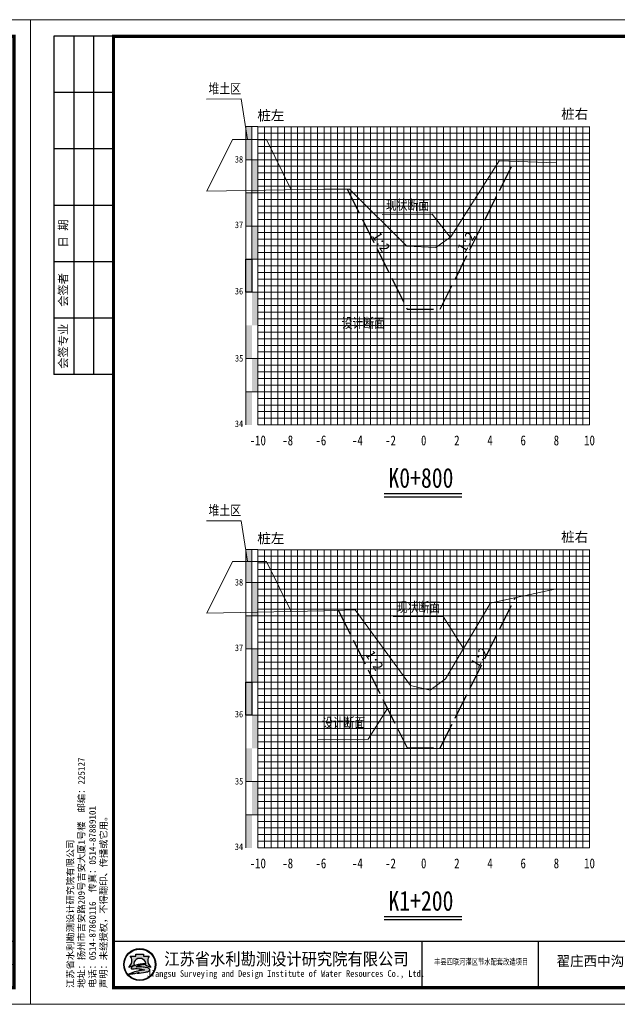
# Model space of a CAD drawing. Header units: millimetres. Extents: x -1851 to 142262423, y -629789 to 22327943.
# Tile 30 of 69: x 35978 to 36158, y 4447 to 4744. Entities that reach past the tile are written whole.
import ezdxf
from ezdxf.enums import TextEntityAlignment as Align

# ---------------------------------------------------------------- set-up
doc = ezdxf.new("R2010")
doc.units = ezdxf.units.MM
doc.linetypes.add('4415', pattern=[5, 4, -1])
for name, color, linetype, lineweight in [('0.13文字', 3, 'Continuous', 13), ('2', 61, 'Continuous', 30), ('3', 8, 'Continuous', 5), ('dmx', 7, 'Continuous', 15)]:
    doc.layers.add(name, color=color, linetype=linetype, lineweight=lineweight)
doc.layers.add('DIMTEX', color=7, linetype='Continuous')
doc.layers.add('断面', color=7, linetype='Continuous')
doc.styles.add('LYJFS', font='times.ttf', dxfattribs={"width": 0.7})
doc.styles.add('STYLE2', font='txt', dxfattribs={"width": 0.8})
doc.styles.add('仿宋', font='FangSong_GB2312.ttf')
doc.styles.add('仿宋体', font='FangSong_GB2312.ttf', dxfattribs={"width": 0.8})
doc.styles.add('宋体', font='txt', dxfattribs={"height": 3.5})
doc.styles.add('等线体', font='simhei.ttf')

# ---------------------------------------------------------------- blocks, each defined once
blk = doc.blocks.new('tk')
h = blk.add_hatch(color=152)
h.dxf.hatch_style = 1
h.paths.add_polyline_path([(6876.364125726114, 854.2295714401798, 1), (6866.686434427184, 854.2295714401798, 1)])
h.paths.add_polyline_path([(6876.201261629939, 854.2295714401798, 1), (6866.84929852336, 854.2295714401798, 1)], flags=16)
h = blk.add_hatch(color=152)
h.dxf.hatch_style = 1
edge = h.paths.add_edge_path()
edge.add_arc((6873.407199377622, 851.8047045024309), 1.461698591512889, 43.31770961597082, 70.37003522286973)
edge.add_arc((6872.0275850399, 847.9366998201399), 5.568375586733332, 70.37003522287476, 84.52854590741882)
edge.add_arc((6871.440752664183, 841.8102204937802), 11.72289597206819, 84.5285459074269, 95.17746754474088)
edge.add_arc((6871.582339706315, 852.1014277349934), 1.831337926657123, 111.7965680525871, 130.9174013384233, ccw=False)
edge.add_arc((6873.47809212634, 847.3608850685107), 6.936886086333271, 98.84274785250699, 111.79656805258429, ccw=False)
edge.add_arc((6874.544451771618, 840.506451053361), 13.873772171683, 95.21036804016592, 98.84274785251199, ccw=False)
edge.add_ellipse((6871.525280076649, 854.5219636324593), major_axis=(-1.773815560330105, 0), ratio=0.8776980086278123, start_angle=172.6538623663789, end_angle=176.9129867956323)
edge.add_arc((6873.117644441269, 844.1909795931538), 10.24870363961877, 88.99992913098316, 98.52267106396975)
edge.add_arc((6872.724314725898, 846.8157053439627), 7.594670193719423, 98.5226710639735, 116.8491039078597)
edge.add_arc((6869.849912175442, 852.4939579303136), 1.230336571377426, 116.8491039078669, 139.2900683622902)
edge.add_arc((6869.065436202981, 853.1689503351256), 0.1954369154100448, 139.2900683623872, 263.050638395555)
edge.add_arc((6869.248585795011, 854.6715617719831), 1.70916902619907, 263.0506383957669, 272.136251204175)
edge.add_arc((6870.416233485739, 823.3689317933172), 29.61523112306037, 88.46268833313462, 92.13625120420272, ccw=False)
edge.add_arc((6871.07395213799, 847.876297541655), 5.099041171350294, 68.07113774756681, 88.46268833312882, ccw=False)
edge.add_arc((6875.183614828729, 831.3122526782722), 21.4080615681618, 95.91294384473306, 98.79521578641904)
edge.add_arc((6873.816328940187, 840.1492628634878), 12.46590188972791, 98.79521578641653, 117.8496747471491)
edge.add_arc((6932.315236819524, 613.7362839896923), 245.9934265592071, 104.7703900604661, 105.15790668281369, ccw=False)
edge.add_line((6869.600177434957, 851.6009245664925), (6868.796656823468, 851.2750728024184))
edge.add_arc((6890.157828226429, 754.105500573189), 99.48982566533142, 100.90627282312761, 102.39834375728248, ccw=False)
edge.add_line((6871.334059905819, 851.7983414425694), (6870.72346251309, 851.6097564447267))
edge.add_arc((6868.414090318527, 880.2016823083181), 28.68503833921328, 274.6177604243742, 279.6944367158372)
edge.add_arc((6872.474319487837, 856.4344682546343), 4.573507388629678, 279.694436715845, 287.6119267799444)
edge.add_arc((6873.358587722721, 853.648913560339), 1.650966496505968, 287.6119267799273, 311.5140981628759)
edge.add_arc((6874.270477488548, 852.6187205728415), 0.2751610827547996, 311.5140981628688, 403.3177096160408)
edge = h.paths.add_edge_path()
edge.add_arc((6875.946394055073, 855.3665725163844), 2.066422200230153, 138.9741968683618, 204.1180883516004, ccw=False)
edge.add_line((6874.387456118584, 856.7229696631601), (6872.690352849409, 856.7229696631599))
edge.add_line((6872.69035284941, 856.7229696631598), (6872.69035284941, 857.3096342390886))
edge.add_line((6872.69035284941, 857.3096342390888), (6870.360207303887, 857.3096342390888))
edge.add_line((6870.360207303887, 857.3096342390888), (6870.360207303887, 856.7229696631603))
edge.add_line((6870.360207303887, 856.7229696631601), (6868.663104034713, 856.7229696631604))
edge.add_arc((6867.104166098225, 855.3665725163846), 2.066422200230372, -24.118088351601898, 41.0258031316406, ccw=False)
edge.add_arc((6865.567634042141, 856.05447875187), 3.749914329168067, 314.34412131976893, 335.8819116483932, ccw=False)
edge.add_arc((6867.522236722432, 856.4070458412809), 3.106664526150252, 282.3877277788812, 290.1465811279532)
edge.add_arc((6864.457993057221, 864.7594382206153), 12.00340818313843, 290.1465811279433, 296.6495194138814)
edge.add_ellipse((6871.525280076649, 854.5219636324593), major_axis=(-1.773815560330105, 0), ratio=0.8776980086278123, start_angle=176.9129867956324, end_angle=378.37473811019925, ccw=False)
edge.add_ellipse((6871.525280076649, 854.5219636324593), major_axis=(-1.773815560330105, 0), ratio=0.8776980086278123, start_angle=172.653862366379, end_angle=176.9129867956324, ccw=False)
edge.add_ellipse((6871.525280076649, 854.5219636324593), major_axis=(-1.773815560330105, 0), ratio=0.8776980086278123, start_angle=161.6252618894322, end_angle=172.653862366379, ccw=False)
edge.add_arc((6878.592567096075, 864.759438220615), 12.00340818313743, 243.3504805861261, 249.853418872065)
edge.add_arc((6875.528323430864, 856.4070458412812), 3.106664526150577, 249.8534188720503, 257.61227222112)
edge.add_arc((6877.482926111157, 856.05447875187), 3.74991432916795, 204.1180883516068, 225.6558786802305, ccw=False)
at = {"lineweight": 0}
for p, q in [((6838.597780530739, 842.2295714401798), (6838.597780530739, 1139.229571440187)), ((6838.597780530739, 1139.229571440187), (7258.597780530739, 1139.229571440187)), ((7258.597780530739, 1139.229571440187), (7258.597780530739, 842.2295714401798)), ((7253.597780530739, 854.2295714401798), (7046.597780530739, 854.2295714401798)), ((7258.597780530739, 842.2295714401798), (6838.597780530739, 842.2295714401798))]:
    blk.add_line(p, q, dxfattribs=at)
for p, q in [((6863.597780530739, 1134.229571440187), (6845.597780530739, 1134.229571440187)), ((6845.597780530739, 1134.229571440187), (6845.597780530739, 1032.229571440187)), ((6851.597780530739, 1134.229571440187), (6851.597780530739, 1032.229571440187)), ((6857.597780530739, 1134.229571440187), (6857.597780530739, 1032.229571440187)), ((6863.597780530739, 1117.229571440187), (6845.597780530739, 1117.229571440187)), ((6863.597780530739, 1100.229571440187), (6845.597780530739, 1100.229571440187)), ((6863.597780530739, 1083.229571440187), (6845.597780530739, 1083.229571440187)), ((6863.597780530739, 1066.229571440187), (6845.597780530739, 1066.229571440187)), ((6863.597780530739, 1049.229571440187), (6845.597780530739, 1049.229571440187)), ((6863.597780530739, 1032.229571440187), (6845.597780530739, 1032.229571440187)), ((6956.597780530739, 861.2295714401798), (6956.597780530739, 847.2295714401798)), ((6991.597780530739, 861.2295714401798), (6991.597780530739, 847.2295714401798)), ((7046.597780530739, 861.2295714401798), (7046.597780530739, 847.2295714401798)), ((7072.597780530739, 861.2295714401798), (7072.597780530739, 847.2295714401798)), ((7091.597780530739, 861.2295714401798), (7091.597780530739, 847.2295714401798)), ((7110.597780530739, 861.2295714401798), (7110.597780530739, 847.2295714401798)), ((7129.597780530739, 861.2295714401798), (7129.597780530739, 847.2295714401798)), ((7148.597780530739, 861.2295714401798), (7148.597780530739, 847.2295714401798)), ((7167.597780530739, 861.2295714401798), (7167.597780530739, 847.2295714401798)), ((7186.597780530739, 861.2295714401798), (7186.597780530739, 847.2295714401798)), ((7204.597780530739, 861.2295714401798), (7204.597780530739, 847.2295714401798)), ((7221.597780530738, 854.2295714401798), (7221.597780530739, 847.2295714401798))]:
    blk.add_line(p, q)
at = {"lineweight": 0, "const_width": 1}
blk.add_lwpolyline([(6863.597780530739, 1134.229571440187), (7253.597780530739, 1134.229571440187), (7253.597780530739, 847.2295714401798), (6863.597780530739, 847.2295714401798)], close=True, dxfattribs=at)
at = {"lineweight": 0, "const_width": 0.4}
blk.add_lwpolyline([(7253.597780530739, 861.2295714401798), (6863.597780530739, 861.2295714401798)], dxfattribs=at)
at = {"color": 152}
for points in [[(6869.8419023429, 854.0311891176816, -0.02838203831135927), (6868.592243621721, 853.4904639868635, -0.03386732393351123), (6868.188697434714, 853.3727099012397, 0.09425397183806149), (6868.990200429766, 854.5221939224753, 0.2921547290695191), (6868.663104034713, 856.7229696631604), (6870.360207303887, 856.7229696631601), (6870.360207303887, 857.3096342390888), (6872.69035284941, 857.3096342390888), (6872.69035284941, 856.7229696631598), (6874.387456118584, 856.7229696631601, 0.29215472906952), (6874.06035972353, 854.5221939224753, 0.09425397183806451), (6874.861862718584, 853.3727099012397, -0.03386732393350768), (6874.458316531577, 853.4904639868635, -0.02838203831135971), (6873.208657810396, 854.0311891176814)], [(6873.296521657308, 854.4381220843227, 0.04157472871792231), (6871.598778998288, 854.3265098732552, 0.08013502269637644), (6869.294240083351, 853.5916630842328, 0.09823132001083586), (6868.917290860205, 853.2964201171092, 0.599439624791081), (6869.041789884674, 852.9749492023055, 0.03966424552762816), (6869.312296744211, 852.9635806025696, -0.01603031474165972), (6871.210748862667, 852.9735033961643, -0.08921046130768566), (6872.978215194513, 852.6064141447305, 0.01257694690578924), (6871.910251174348, 852.4685801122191, 0.08333285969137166), (6867.992840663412, 851.171317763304, -0.001690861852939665), (6869.600177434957, 851.6009245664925), (6868.796656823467, 851.275072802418, -0.006510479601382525), (6871.334059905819, 851.7983414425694), (6870.72346251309, 851.6097564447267, 0.02215480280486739), (6873.244469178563, 851.9262713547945, 0.03456031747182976), (6873.858117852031, 852.0753316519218, 0.1046726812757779), (6874.452855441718, 852.4126819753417, 0.4234638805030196), (6874.470673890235, 852.8074929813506, 0.1185893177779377), (6873.898248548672, 853.1814519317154, 0.06185687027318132), (6872.558528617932, 853.479704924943, 0.04649815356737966), (6870.382867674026, 853.4852866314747, -0.08362449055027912), (6870.902341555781, 853.8018397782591, -0.05658197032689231), (6872.411732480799, 854.2153190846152, -0.01585057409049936), (6873.284535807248, 854.3228965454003)]]:
    blk.add_lwpolyline(points, format="xyb", dxfattribs=at)
for radius in [4.838845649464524, 4.675981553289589]:
    blk.add_circle((6871.525280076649, 854.2295714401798), radius, dxfattribs=at)
blk.add_arc((6873.478092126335, 847.3608850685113), 6.936886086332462, 98.84274785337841, 111.7965680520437, dxfattribs=at)
for start_param, end_param in [(2.820892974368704, 6.603884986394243), (3.013378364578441, 3.087714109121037)]:
    blk.add_ellipse((6871.525280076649, 854.5219636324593), major_axis=(-1.773815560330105, 0), ratio=0.8776980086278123, start_param=start_param, end_param=end_param, dxfattribs=at)
at = {"style": '宋体'}
for s, height, width, p in [('江苏省水利勘测设计研究院有限公司', 3.75, 0.9, (6915.725099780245, 855.9804173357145)), ('丰县四联河灌区节水配套改造项目', 1.8, 0.75, (6974.43168055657, 855.1042281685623)), ('Jiangsu Surveying and Design Institute of Water Resources Co., Ltd.', 2, 0.8, (6915.552971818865, 851.2429752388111))]:
    blk.add_text(s, height=height, dxfattribs=dict(at, width=width)).set_placement(p, align=Align.MIDDLE)
at = {"style": 'LYJFS'}
for s, p in [('（阶段）', (7055.431710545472, 857.7295714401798)), ('（专业）', (7055.431710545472, 850.7295714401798))]:
    blk.add_text(s, height=2.5, dxfattribs=at).set_placement(p, align=Align.MIDDLE_CENTER)
at = {"style": '仿宋'}
blk.add_text('2018.01', height=2.5, dxfattribs=at).set_placement((7195.597780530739, 850.7295714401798), align=Align.MIDDLE)
at = {"rotation": 90}
for s, insert, char_height, attachment_point, style in [('日 期', (6848.597780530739, 1074.729571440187), 2.5, 5, '宋体'), ('会签者', (6848.597780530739, 1057.729571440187), 2.5, 5, '宋体'), ('会签专业', (6848.597780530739, 1040.729571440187), 2.5, 5, '宋体'), ('江苏省水利勘测设计研究院有限公司\\P地址：扬州市吉安路209号吉安大厦1号楼  邮编：225127\\P电话：0514-87860116  传真：0514-87889101\\P声明：未经授权，不得翻印、传播或它用。', (6861.892912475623, 847.1478961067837), 2, 7, '仿宋')]:
    blk.add_mtext(s, dxfattribs=dict(at, insert=insert, char_height=char_height, attachment_point=attachment_point, style=style))
at = {"char_height": 2.5, "attachment_point": 5, "style": '宋体'}
for s, insert in [('设计', (7065.999934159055, 857.7295714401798)), ('批 准', (7082.097780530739, 857.7295714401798)), ('核 定', (7101.035280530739, 857.701793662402)), ('审 查', (7120.028336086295, 857.702857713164)), ('校 核', (7139.063058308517, 857.7728530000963)), ('设 计', (7158.070002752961, 857.8229020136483)), ('制 图', (7177.014447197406, 857.7074956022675)), ('日 期', (7195.597780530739, 857.7295714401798)), ('甲级设计证书编号A132012666', (7229.097780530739, 857.7295714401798)), ('部分', (7065.999934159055, 850.7295714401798)), ('图 号', (7213.097780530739, 850.7295714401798))]:
    blk.add_mtext(s, dxfattribs=dict(at, insert=insert))

msp = doc.modelspace()

# ---------------------------------------------------------------- hatches: boundary and pattern name
at = {"linetype": 'Continuous'}
for points in [[(36045.80106367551, 4712.195327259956), (36047.60106367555, 4712.195327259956), (36047.60106367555, 4702.195327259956), (36045.80106367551, 4702.195327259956)], [(36047.60106367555, 4702.195327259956), (36049.4010636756, 4702.195327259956), (36049.4010636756, 4692.195327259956), (36047.60106367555, 4692.195327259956)], [(36045.80106367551, 4692.195327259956), (36047.60106367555, 4692.195327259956), (36047.60106367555, 4682.195327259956), (36045.80106367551, 4682.195327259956)], [(36047.60106367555, 4682.195327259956), (36049.4010636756, 4682.195327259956), (36049.4010636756, 4672.195327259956), (36047.60106367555, 4672.195327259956)], [(36045.80106367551, 4672.195327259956), (36047.60106367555, 4672.195327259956), (36047.60106367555, 4662.195327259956), (36045.80106367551, 4662.195327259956)], [(36047.60106367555, 4662.195327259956), (36049.4010636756, 4662.195327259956), (36049.4010636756, 4652.195327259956), (36047.60106367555, 4652.195327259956)], [(36045.80106367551, 4652.195327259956), (36047.60106367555, 4652.195327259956), (36047.60106367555, 4642.195327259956), (36045.80106367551, 4642.195327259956)], [(36047.60742442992, 4642.220052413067), (36049.40742442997, 4642.220052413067), (36049.40742442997, 4632.220052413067), (36047.60742442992, 4632.220052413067)], [(36045.80106367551, 4632.191263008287), (36047.60106367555, 4632.191263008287), (36047.60106367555, 4622.191263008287), (36045.80106367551, 4622.191263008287)], [(36045.80106367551, 4584.615327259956), (36047.60106367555, 4584.615327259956), (36047.60106367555, 4574.615327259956), (36045.80106367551, 4574.615327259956)], [(36047.60106367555, 4574.615327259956), (36049.4010636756, 4574.615327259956), (36049.4010636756, 4564.615327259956), (36047.60106367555, 4564.615327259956)], [(36045.80106367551, 4564.615327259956), (36047.60106367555, 4564.615327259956), (36047.60106367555, 4554.615327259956), (36045.80106367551, 4554.615327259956)], [(36047.60106367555, 4554.615327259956), (36049.4010636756, 4554.615327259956), (36049.4010636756, 4544.615327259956), (36047.60106367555, 4544.615327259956)], [(36045.80106367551, 4544.615327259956), (36047.60106367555, 4544.615327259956), (36047.60106367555, 4534.615327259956), (36045.80106367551, 4534.615327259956)], [(36047.60106367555, 4534.615327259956), (36049.4010636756, 4534.615327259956), (36049.4010636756, 4524.615327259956), (36047.60106367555, 4524.615327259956)], [(36045.80106367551, 4524.615327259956), (36047.60106367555, 4524.615327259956), (36047.60106367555, 4514.615327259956), (36045.80106367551, 4514.615327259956)], [(36047.60742442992, 4514.640052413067), (36049.40742442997, 4514.640052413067), (36049.40742442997, 4504.640052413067), (36047.60742442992, 4504.640052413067)], [(36045.80106367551, 4504.611263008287), (36047.60106367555, 4504.611263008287), (36047.60106367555, 4494.611263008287), (36045.80106367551, 4494.611263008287)]]:
    msp.add_hatch(color=7, dxfattribs=at).paths.add_polyline_path(points)

# ---------------------------------------------------------------- linework, layer by layer
at = {"linetype": 'Continuous', "lineweight": 20, "flags": 128}
for points in [[(36046.27667949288, 4708.321271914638), (36044.3685509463, 4720.526091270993), (36033.90892134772, 4720.454662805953)], [(36107.40106367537, 4678.788655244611), (36101.98564705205, 4685.733484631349), (36086.83425736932, 4685.707172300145)], [(36046.28272274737, 4581.097867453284), (36044.37459420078, 4593.302686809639), (36033.91496460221, 4593.2312583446)], [(36111.40106367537, 4554.78254042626), (36105.30562999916, 4564.390357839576), (36090.15424031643, 4564.364045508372)], [(36088.50106367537, 4536.615327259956), (36082.66021595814, 4527.380177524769), (36067.50882627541, 4527.353865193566)]]:
    msp.add_lwpolyline(points, dxfattribs=at)
at = {"color": 1, "linetype": '4415', "lineweight": 30, "ltscale": 2}
for points in [[(36076.33832312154, 4693.283935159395), (36094.40106367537, 4657.158454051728), (36104.40106367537, 4657.158454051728), (36126.65635034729, 4701.669027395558)], [(36073.69199380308, 4566.233467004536), (36094.40106367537, 4524.815327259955), (36104.40106367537, 4524.815327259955), (36127.02036065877, 4570.053921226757)]]:
    msp.add_lwpolyline(points, dxfattribs=at)
at = {"linetype": 'Continuous', "flags": 128}
for points in [[(36045.80106367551, 4672.195327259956), (36047.60106367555, 4672.195327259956), (36047.60106367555, 4662.195327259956), (36045.80106367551, 4662.195327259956)], [(36045.80106367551, 4544.615327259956), (36047.60106367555, 4544.615327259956), (36047.60106367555, 4534.615327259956), (36045.80106367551, 4534.615327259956)]]:
    msp.add_lwpolyline(points, close=True, dxfattribs=at)
at = {"layer": '2', "color": 7, "lineweight": 15}
for points in [[(36049.40106367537, 4712.129226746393), (36149.40106367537, 4712.129226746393)], [(36059.40106367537, 4712.195327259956), (36059.40106367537, 4622.195327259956)], [(36069.40106367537, 4712.195327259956), (36069.40106367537, 4622.195327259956)], [(36079.40106367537, 4712.195327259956), (36079.40106367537, 4622.195327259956)], [(36089.40106367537, 4712.195327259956), (36089.40106367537, 4622.195327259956)], [(36109.40106367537, 4712.195327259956), (36109.40106367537, 4622.195327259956)], [(36119.40106367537, 4712.195327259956), (36119.40106367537, 4622.195327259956)], [(36129.40106367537, 4712.195327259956), (36129.40106367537, 4622.195327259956)], [(36139.40106367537, 4712.195327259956), (36139.40106367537, 4622.195327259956)], [(36149.40106367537, 4712.195327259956), (36149.40106367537, 4622.195327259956)], [(36049.40106367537, 4702.195327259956), (36149.40106367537, 4702.195327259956)], [(36049.40106367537, 4692.195327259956), (36149.40106367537, 4692.195327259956)], [(36049.40106367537, 4682.195327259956), (36149.40106367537, 4682.195327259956)], [(36049.40106367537, 4672.195327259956), (36149.40106367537, 4672.195327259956)], [(36049.40106367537, 4652.195327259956), (36149.40106367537, 4652.195327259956)], [(36049.40106367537, 4622.195327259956), (36149.40106367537, 4622.195327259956)], [(36049.40106367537, 4584.549226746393), (36149.40106367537, 4584.549226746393)], [(36059.40106367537, 4584.615327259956), (36059.40106367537, 4494.615327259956)], [(36069.40106367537, 4584.615327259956), (36069.40106367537, 4494.615327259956)], [(36079.40106367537, 4584.615327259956), (36079.40106367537, 4494.615327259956)], [(36089.40106367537, 4584.615327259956), (36089.40106367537, 4494.615327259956)], [(36109.40106367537, 4584.615327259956), (36109.40106367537, 4494.615327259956)], [(36119.40106367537, 4584.615327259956), (36119.40106367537, 4494.615327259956)], [(36129.40106367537, 4584.615327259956), (36129.40106367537, 4494.615327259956)], [(36139.40106367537, 4584.615327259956), (36139.40106367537, 4494.615327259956)], [(36149.40106367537, 4584.615327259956), (36149.40106367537, 4494.615327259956)], [(36049.40106367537, 4574.615327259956), (36149.40106367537, 4574.615327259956)], [(36049.40106367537, 4564.615327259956), (36149.40106367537, 4564.615327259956)], [(36049.40106367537, 4554.615327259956), (36149.40106367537, 4554.615327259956)], [(36049.40106367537, 4544.615327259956), (36149.40106367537, 4544.615327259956)], [(36049.40106367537, 4524.615327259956), (36149.40106367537, 4524.615327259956)], [(36049.40106367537, 4494.615327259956), (36149.40106367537, 4494.615327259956)]]:
    msp.add_lwpolyline(points, dxfattribs=at)
at = {"layer": '2', "color": 3, "lineweight": 15}
for points in [[(36099.40106367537, 4712.195327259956), (36099.40106367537, 4622.195327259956)], [(36099.40106367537, 4584.615327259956), (36099.40106367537, 4494.615327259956)]]:
    msp.add_lwpolyline(points, dxfattribs=at)
at = {"layer": '2', "color": 7, "lineweight": 15, "flags": 128}
for points in [[(36049.40106367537, 4662.195327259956), (36149.40106367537, 4662.195327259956)], [(36049.40106367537, 4534.615327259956), (36149.40106367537, 4534.615327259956)]]:
    msp.add_lwpolyline(points, dxfattribs=at)
at = {"layer": '2', "color": 0, "lineweight": 15}
for points in [[(36049.40106367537, 4642.195327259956), (36149.40106367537, 4642.195327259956)], [(36049.40106367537, 4632.195327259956), (36149.40106367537, 4632.195327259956)], [(36049.40106367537, 4514.615327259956), (36149.40106367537, 4514.615327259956)], [(36049.40106367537, 4504.615327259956), (36149.40106367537, 4504.615327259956)]]:
    msp.add_lwpolyline(points, dxfattribs=at)
at = {"layer": '3', "lineweight": 5}
for points in [[(36051.40106367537, 4712.195327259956), (36051.40106367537, 4622.195327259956)], [(36053.40106367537, 4712.195327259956), (36053.40106367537, 4622.195327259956)], [(36055.40106367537, 4712.195327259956), (36055.40106367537, 4622.195327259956)], [(36057.40106367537, 4712.195327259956), (36057.40106367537, 4622.195327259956)], [(36061.40106367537, 4712.195327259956), (36061.40106367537, 4622.195327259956)], [(36063.40106367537, 4712.195327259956), (36063.40106367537, 4622.195327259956)], [(36065.40106367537, 4712.195327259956), (36065.40106367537, 4622.195327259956)], [(36067.40106367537, 4712.195327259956), (36067.40106367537, 4622.195327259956)], [(36071.40106367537, 4712.195327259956), (36071.40106367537, 4622.195327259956)], [(36073.40106367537, 4712.195327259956), (36073.40106367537, 4622.195327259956)], [(36075.40106367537, 4712.195327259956), (36075.40106367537, 4622.195327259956)], [(36077.40106367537, 4712.195327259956), (36077.40106367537, 4622.195327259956)], [(36081.40106367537, 4712.195327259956), (36081.40106367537, 4622.195327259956)], [(36083.40106367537, 4712.195327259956), (36083.40106367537, 4622.195327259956)], [(36085.40106367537, 4712.195327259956), (36085.40106367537, 4622.195327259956)], [(36087.40106367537, 4712.195327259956), (36087.40106367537, 4622.195327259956)], [(36091.40106367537, 4712.195327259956), (36091.40106367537, 4622.195327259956)], [(36093.40106367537, 4712.195327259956), (36093.40106367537, 4622.195327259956)], [(36095.40106367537, 4712.195327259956), (36095.40106367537, 4622.195327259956)], [(36097.40106367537, 4712.195327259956), (36097.40106367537, 4622.195327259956)], [(36101.40106367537, 4712.195327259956), (36101.40106367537, 4622.195327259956)], [(36103.40106367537, 4712.195327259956), (36103.40106367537, 4622.195327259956)], [(36105.40106367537, 4712.195327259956), (36105.40106367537, 4622.195327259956)], [(36107.40106367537, 4712.195327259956), (36107.40106367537, 4622.195327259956)], [(36111.40106367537, 4712.195327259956), (36111.40106367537, 4622.195327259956)], [(36113.40106367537, 4712.195327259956), (36113.40106367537, 4622.195327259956)], [(36115.40106367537, 4712.195327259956), (36115.40106367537, 4622.195327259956)], [(36117.40106367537, 4712.195327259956), (36117.40106367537, 4622.195327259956)], [(36121.40106367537, 4712.195327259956), (36121.40106367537, 4622.195327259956)], [(36123.40106367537, 4712.195327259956), (36123.40106367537, 4622.195327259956)], [(36125.40106367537, 4712.195327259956), (36125.40106367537, 4622.195327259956)], [(36127.40106367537, 4712.195327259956), (36127.40106367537, 4622.195327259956)], [(36131.40106367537, 4712.195327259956), (36131.40106367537, 4622.195327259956)], [(36133.40106367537, 4712.195327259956), (36133.40106367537, 4622.195327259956)], [(36135.40106367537, 4712.195327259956), (36135.40106367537, 4622.195327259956)], [(36137.40106367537, 4712.195327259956), (36137.40106367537, 4622.195327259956)], [(36141.40106367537, 4712.195327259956), (36141.40106367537, 4622.195327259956)], [(36143.40106367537, 4712.195327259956), (36143.40106367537, 4622.195327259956)], [(36145.40106367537, 4712.195327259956), (36145.40106367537, 4622.195327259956)], [(36147.40106367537, 4712.195327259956), (36147.40106367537, 4622.195327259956)], [(36049.40106367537, 4710.195327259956), (36149.40106367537, 4710.195327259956)], [(36049.40106367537, 4708.195327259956), (36149.40106367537, 4708.195327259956)], [(36049.40106367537, 4706.195327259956), (36149.40106367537, 4706.195327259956)], [(36049.40106367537, 4704.195327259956), (36149.40106367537, 4704.195327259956)], [(36049.40106367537, 4700.195327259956), (36149.40106367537, 4700.195327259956)], [(36049.40106367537, 4698.195327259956), (36149.40106367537, 4698.195327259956)], [(36049.40106367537, 4696.195327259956), (36149.40106367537, 4696.195327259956)], [(36049.40106367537, 4694.195327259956), (36149.40106367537, 4694.195327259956)], [(36049.40106367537, 4690.195327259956), (36149.40106367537, 4690.195327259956)], [(36049.40106367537, 4688.195327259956), (36149.40106367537, 4688.195327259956)], [(36049.40106367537, 4686.195327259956), (36149.40106367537, 4686.195327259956)], [(36049.40106367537, 4684.195327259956), (36149.40106367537, 4684.195327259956)], [(36049.40106367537, 4680.195327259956), (36149.40106367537, 4680.195327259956)], [(36049.40106367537, 4678.195327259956), (36149.40106367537, 4678.195327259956)], [(36049.40106367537, 4676.195327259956), (36149.40106367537, 4676.195327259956)], [(36049.40106367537, 4674.195327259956), (36149.40106367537, 4674.195327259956)], [(36049.40106367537, 4670.195327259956), (36149.40106367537, 4670.195327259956)], [(36049.40106367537, 4668.195327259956), (36149.40106367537, 4668.195327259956)], [(36049.40106367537, 4666.195327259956), (36149.40106367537, 4666.195327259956)], [(36049.40106367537, 4664.195327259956), (36149.40106367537, 4664.195327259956)], [(36049.40106367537, 4660.195327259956), (36149.40106367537, 4660.195327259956)], [(36049.40106367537, 4658.195327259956), (36149.40106367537, 4658.195327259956)], [(36049.40106367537, 4656.195327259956), (36149.40106367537, 4656.195327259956)], [(36049.40106367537, 4654.195327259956), (36149.40106367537, 4654.195327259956)], [(36049.40106367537, 4650.195327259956), (36149.40106367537, 4650.195327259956)], [(36049.40106367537, 4648.195327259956), (36149.40106367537, 4648.195327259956)], [(36049.40106367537, 4646.195327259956), (36149.40106367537, 4646.195327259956)], [(36049.40106367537, 4644.195327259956), (36149.40106367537, 4644.195327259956)], [(36049.40106367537, 4640.195327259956), (36149.40106367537, 4640.195327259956)], [(36049.40106367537, 4638.195327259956), (36149.40106367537, 4638.195327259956)], [(36049.40106367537, 4636.195327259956), (36149.40106367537, 4636.195327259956)], [(36049.40106367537, 4634.195327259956), (36149.40106367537, 4634.195327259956)], [(36049.40106367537, 4630.195327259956), (36149.40106367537, 4630.195327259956)], [(36049.40106367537, 4628.195327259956), (36149.40106367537, 4628.195327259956)], [(36049.40106367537, 4626.195327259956), (36149.40106367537, 4626.195327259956)], [(36049.40106367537, 4624.195327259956), (36149.40106367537, 4624.195327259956)], [(36051.40106367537, 4584.615327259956), (36051.40106367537, 4494.615327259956)], [(36053.40106367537, 4584.615327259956), (36053.40106367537, 4494.615327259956)], [(36055.40106367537, 4584.615327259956), (36055.40106367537, 4494.615327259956)], [(36057.40106367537, 4584.615327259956), (36057.40106367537, 4494.615327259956)], [(36061.40106367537, 4584.615327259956), (36061.40106367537, 4494.615327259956)], [(36063.40106367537, 4584.615327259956), (36063.40106367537, 4494.615327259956)], [(36065.40106367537, 4584.615327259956), (36065.40106367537, 4494.615327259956)], [(36067.40106367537, 4584.615327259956), (36067.40106367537, 4494.615327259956)], [(36071.40106367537, 4584.615327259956), (36071.40106367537, 4494.615327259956)], [(36073.40106367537, 4584.615327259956), (36073.40106367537, 4494.615327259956)], [(36075.40106367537, 4584.615327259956), (36075.40106367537, 4494.615327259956)], [(36077.40106367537, 4584.615327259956), (36077.40106367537, 4494.615327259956)], [(36081.40106367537, 4584.615327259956), (36081.40106367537, 4494.615327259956)], [(36083.40106367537, 4584.615327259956), (36083.40106367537, 4494.615327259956)], [(36085.40106367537, 4584.615327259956), (36085.40106367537, 4494.615327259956)], [(36087.40106367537, 4584.615327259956), (36087.40106367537, 4494.615327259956)], [(36091.40106367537, 4584.615327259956), (36091.40106367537, 4494.615327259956)], [(36093.40106367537, 4584.615327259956), (36093.40106367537, 4494.615327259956)], [(36095.40106367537, 4584.615327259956), (36095.40106367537, 4494.615327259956)], [(36097.40106367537, 4584.615327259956), (36097.40106367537, 4494.615327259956)], [(36101.40106367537, 4584.615327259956), (36101.40106367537, 4494.615327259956)], [(36103.40106367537, 4584.615327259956), (36103.40106367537, 4494.615327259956)], [(36105.40106367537, 4584.615327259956), (36105.40106367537, 4494.615327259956)], [(36107.40106367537, 4584.615327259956), (36107.40106367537, 4494.615327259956)], [(36111.40106367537, 4584.615327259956), (36111.40106367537, 4494.615327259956)], [(36113.40106367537, 4584.615327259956), (36113.40106367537, 4494.615327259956)], [(36115.40106367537, 4584.615327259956), (36115.40106367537, 4494.615327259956)], [(36117.40106367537, 4584.615327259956), (36117.40106367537, 4494.615327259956)], [(36121.40106367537, 4584.615327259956), (36121.40106367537, 4494.615327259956)], [(36123.40106367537, 4584.615327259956), (36123.40106367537, 4494.615327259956)], [(36125.40106367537, 4584.615327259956), (36125.40106367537, 4494.615327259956)], [(36127.40106367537, 4584.615327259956), (36127.40106367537, 4494.615327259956)], [(36131.40106367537, 4584.615327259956), (36131.40106367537, 4494.615327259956)], [(36133.40106367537, 4584.615327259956), (36133.40106367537, 4494.615327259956)], [(36135.40106367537, 4584.615327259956), (36135.40106367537, 4494.615327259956)], [(36137.40106367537, 4584.615327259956), (36137.40106367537, 4494.615327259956)], [(36141.40106367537, 4584.615327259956), (36141.40106367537, 4494.615327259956)], [(36143.40106367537, 4584.615327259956), (36143.40106367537, 4494.615327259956)], [(36145.40106367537, 4584.615327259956), (36145.40106367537, 4494.615327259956)], [(36147.40106367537, 4584.615327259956), (36147.40106367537, 4494.615327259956)], [(36049.40106367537, 4582.615327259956), (36149.40106367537, 4582.615327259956)], [(36049.40106367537, 4580.615327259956), (36149.40106367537, 4580.615327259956)], [(36049.40106367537, 4578.615327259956), (36149.40106367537, 4578.615327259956)], [(36049.40106367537, 4576.615327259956), (36149.40106367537, 4576.615327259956)], [(36049.40106367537, 4572.615327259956), (36149.40106367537, 4572.615327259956)], [(36049.40106367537, 4570.615327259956), (36149.40106367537, 4570.615327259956)], [(36049.40106367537, 4568.615327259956), (36149.40106367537, 4568.615327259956)], [(36049.40106367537, 4566.615327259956), (36149.40106367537, 4566.615327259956)], [(36049.40106367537, 4562.615327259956), (36149.40106367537, 4562.615327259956)], [(36049.40106367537, 4560.615327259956), (36149.40106367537, 4560.615327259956)], [(36049.40106367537, 4558.615327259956), (36149.40106367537, 4558.615327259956)], [(36049.40106367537, 4556.615327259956), (36149.40106367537, 4556.615327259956)], [(36049.40106367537, 4552.615327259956), (36149.40106367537, 4552.615327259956)], [(36049.40106367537, 4550.615327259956), (36149.40106367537, 4550.615327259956)], [(36049.40106367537, 4548.615327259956), (36149.40106367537, 4548.615327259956)], [(36049.40106367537, 4546.615327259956), (36149.40106367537, 4546.615327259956)], [(36049.40106367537, 4542.615327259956), (36149.40106367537, 4542.615327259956)], [(36049.40106367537, 4540.615327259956), (36149.40106367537, 4540.615327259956)], [(36049.40106367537, 4538.615327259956), (36149.40106367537, 4538.615327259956)], [(36049.40106367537, 4536.615327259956), (36149.40106367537, 4536.615327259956)], [(36049.40106367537, 4532.615327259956), (36149.40106367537, 4532.615327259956)], [(36049.40106367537, 4530.615327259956), (36149.40106367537, 4530.615327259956)], [(36049.40106367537, 4528.615327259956), (36149.40106367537, 4528.615327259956)], [(36049.40106367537, 4526.615327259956), (36149.40106367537, 4526.615327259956)], [(36049.40106367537, 4522.615327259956), (36149.40106367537, 4522.615327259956)], [(36049.40106367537, 4520.615327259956), (36149.40106367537, 4520.615327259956)], [(36049.40106367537, 4518.615327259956), (36149.40106367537, 4518.615327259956)], [(36049.40106367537, 4516.615327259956), (36149.40106367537, 4516.615327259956)], [(36049.40106367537, 4512.615327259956), (36149.40106367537, 4512.615327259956)], [(36049.40106367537, 4510.615327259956), (36149.40106367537, 4510.615327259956)], [(36049.40106367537, 4508.615327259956), (36149.40106367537, 4508.615327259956)], [(36049.40106367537, 4506.615327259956), (36149.40106367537, 4506.615327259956)], [(36049.40106367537, 4502.615327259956), (36149.40106367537, 4502.615327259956)], [(36049.40106367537, 4500.615327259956), (36149.40106367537, 4500.615327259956)], [(36049.40106367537, 4498.615327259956), (36149.40106367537, 4498.615327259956)], [(36049.40106367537, 4496.615327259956), (36149.40106367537, 4496.615327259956)]]:
    msp.add_lwpolyline(points, dxfattribs=at)
at = {"layer": '3', "color": 0, "lineweight": 5}
for points in [[(36045.80106367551, 4642.195327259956), (36149.40106367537, 4642.195327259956)], [(36045.80106367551, 4632.195327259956), (36149.40106367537, 4632.195327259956)], [(36045.80106367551, 4514.615327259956), (36149.40106367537, 4514.615327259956)], [(36045.80106367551, 4504.615327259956), (36149.40106367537, 4504.615327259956)]]:
    msp.add_lwpolyline(points, dxfattribs=at)
at = {"layer": 'DIMTEX', "color": 0, "linetype": 'Continuous'}
for p, q in [((36087.5107076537, 4600.540603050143), (36110.85579292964, 4600.540603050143)), ((36087.53119944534, 4601.502997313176), (36110.85579292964, 4601.502997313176)), ((36087.5107076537, 4472.960603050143), (36110.85579292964, 4472.960603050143)), ((36087.53119944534, 4473.922997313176), (36110.85579292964, 4473.922997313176))]:
    msp.add_line(p, q, dxfattribs=at)
at = {"layer": 'dmx', "linetype": 'Continuous', "lineweight": 15}
for p, q in [((36041.79867146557, 4708.241773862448), (36034.01720622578, 4692.678843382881)), ((36041.79867146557, 4708.241773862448), (36051.98952087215, 4708.241773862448)), ((36051.98952087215, 4708.241773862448), (36059.4002478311, 4693.147882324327)), ((36034.01720622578, 4692.678843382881), (36069.39502042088, 4693.332570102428)), ((36041.80471472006, 4581.018369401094), (36034.02324948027, 4565.455438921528)), ((36041.80471472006, 4581.018369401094), (36051.99556412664, 4581.018369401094)), ((36051.99556412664, 4581.018369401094), (36059.40629108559, 4565.924477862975)), ((36034.02324948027, 4565.455438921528), (36069.40106367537, 4566.109165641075))]:
    msp.add_line(p, q, dxfattribs=at)
at = {"layer": 'dmx', "linetype": 'Continuous', "lineweight": 15, "flags": 128}
for points in [[(36077.01746524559, 4693.279178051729), (36094.29052730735, 4676.113197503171), (36103.05096268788, 4675.733777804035), (36107.5738574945, 4678.910000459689), (36122.2002552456, 4701.819064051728)], [(36122.2002552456, 4701.819064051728), (36139.40106367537, 4701.2399130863)], [(36069.40106367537, 4693.332527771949), (36077.01746524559, 4693.279178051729)], [(36119.06740938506, 4567.62880930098), (36119.36610033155, 4568.394623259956), (36139.40106367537, 4572.737822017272)], [(36069.40106367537, 4566.109165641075), (36078.72424533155, 4566.379243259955)], [(36078.72424533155, 4566.379243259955), (36095.40106367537, 4543.615327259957), (36101.40106367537, 4542.201628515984), (36105.93029033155, 4545.615327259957), (36119.06740938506, 4567.62880930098)]]:
    msp.add_lwpolyline(points, dxfattribs=at)
at = {"layer": '断面', "color": 3, "lineweight": 15}
for points in [[(36049.40106367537, 4712.195327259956), (36045.80106367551, 4712.195327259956)], [(36045.80106367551, 4712.195327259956), (36045.80106367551, 4622.195327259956)], [(36047.60106367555, 4712.195327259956), (36047.60106367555, 4662.195327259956)], [(36049.40106367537, 4712.195327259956), (36049.40106367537, 4622.195327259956)], [(36049.40106367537, 4702.195327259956), (36045.80106367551, 4702.195327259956)], [(36049.40106367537, 4692.195327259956), (36045.80106367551, 4692.195327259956)], [(36049.40106367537, 4682.195327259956), (36045.80106367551, 4682.195327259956)], [(36049.40106367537, 4672.195327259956), (36045.80106367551, 4672.195327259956)], [(36045.80106367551, 4662.195327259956), (36049.40106367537, 4662.195327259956)], [(36049.40106367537, 4584.615327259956), (36045.80106367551, 4584.615327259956)], [(36045.80106367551, 4584.615327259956), (36045.80106367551, 4494.615327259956)], [(36047.60106367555, 4584.615327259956), (36047.60106367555, 4534.615327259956)], [(36049.40106367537, 4584.615327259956), (36049.40106367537, 4494.615327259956)], [(36049.40106367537, 4574.615327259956), (36045.80106367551, 4574.615327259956)], [(36049.40106367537, 4564.615327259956), (36045.80106367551, 4564.615327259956)], [(36049.40106367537, 4554.615327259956), (36045.80106367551, 4554.615327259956)], [(36049.40106367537, 4544.615327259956), (36045.80106367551, 4544.615327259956)], [(36045.80106367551, 4534.615327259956), (36049.40106367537, 4534.615327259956)]]:
    msp.add_lwpolyline(points, dxfattribs=at)
at = {"layer": '断面', "color": 7, "lineweight": 15}
for points in [[(36049.40106367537, 4662.195327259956), (36149.40106367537, 4662.195327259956)], [(36049.40106367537, 4534.615327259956), (36149.40106367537, 4534.615327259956)]]:
    msp.add_lwpolyline(points, dxfattribs=at)

# ---------------------------------------------------------------- block references
at = {"layer": '断面'}
for p in [(28722.28328314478, 3605.198353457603), (29142.28328314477, 3605.198353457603)]:
    msp.add_blockref('tk', p, dxfattribs=at)

# ---------------------------------------------------------------- texts
at = {"style": '等线体'}
for s, p in [('桩左', (36049.22784437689, 4714.03077711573)), ('桩右', (36140.84631621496, 4714.488875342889)), ('桩左', (36049.22784437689, 4586.45077711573)), ('桩右', (36140.84631621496, 4586.908875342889))]:
    msp.add_text(s, height=3, dxfattribs=at).set_placement(p)
at = {"linetype": 'Continuous', "char_height": 3, "attachment_point": 1, "style": '仿宋体'}
for s, insert, width in [('堆土区', (36034.51186774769, 4725.16545336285), 18.82471715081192), ('现状断面', (36087.97311180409, 4690.082122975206), 37.93252298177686), ('设计断面', (36074.63287120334, 4654.412371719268), 37.93252298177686), ('堆土区', (36034.51791100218, 4597.942048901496), 18.82471715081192), ('现状断面', (36091.29309475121, 4568.738996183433), 37.93252298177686), ('设计断面', (36068.73287120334, 4533.869244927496), 37.93252298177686)]:
    msp.add_mtext(s, dxfattribs=dict(at, insert=insert, width=width))
at = {"layer": '0.13文字', "linetype": 'Continuous', "lineweight": 13, "insert": (36139.4184937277, 4461.993772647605), "char_height": 3, "width": 55.55091040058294, "attachment_point": 1, "style": 'LYJFS'}
msp.add_mtext('{\\fFangSong_GB2312|b0|i0|c134|p49;\\W1;翟庄西中沟清淤横断面图}', dxfattribs=at)
at = {"layer": 'DIMTEX', "color": 0, "linetype": 'Continuous', "style": 'STYLE2', "width": 0.8}
for s, p in [('K0+800', (36088.77740703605, 4603.228631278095)), ('K1+200', (36088.77740703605, 4475.648631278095))]:
    msp.add_text(s, height=6, dxfattribs=at).set_placement(p)
at = {"layer": '断面', "color": 7, "style": '等线体', "width": 0.8}
for s, p in [('38', (36042.46442662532, 4700.710558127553)), ('37', (36042.46442662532, 4680.95415419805)), ('36', (36042.46442662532, 4660.95415419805)), ('35', (36042.49946654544, 4640.693728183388)), ('34', (36042.46442662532, 4620.950089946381)), ('38', (36042.46442662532, 4573.130558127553)), ('37', (36042.46442662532, 4553.37415419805)), ('36', (36042.46442662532, 4533.37415419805)), ('35', (36042.49946654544, 4513.113728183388)), ('34', (36042.46442662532, 4493.370089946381))]:
    msp.add_text(s, height=2, dxfattribs=at).set_placement(p, align=Align.BOTTOM_LEFT)
at = {"layer": '断面', "color": 7, "style": '仿宋体'}
for rotation, p in [(301.9850291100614, (36086.57892710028, 4677.391283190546)), (58.01497088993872, (36112.22320025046, 4677.391283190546)), (301.9850291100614, (36084.57892710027, 4551.135517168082)), (58.01497088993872, (36116.22320025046, 4552.048156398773))]:
    msp.add_text('1:2', height=3, rotation=rotation, dxfattribs=at).set_placement(p, align=Align.MIDDLE)
at = {"layer": '断面', "color": 7, "style": '等线体', "width": 0.8}
for s, p in [('-10', (36049.38517429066, 4617.50252138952)), ('-8', (36058.39096008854, 4617.50252138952)), ('-6', (36068.39096008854, 4617.50252138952)), ('-4', (36079.4010636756, 4617.50252138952)), ('-2', (36089.4010636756, 4617.50252138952)), ('0', (36099.4010636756, 4617.50252138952)), ('2', (36109.4010636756, 4617.50252138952)), ('4', (36119.4010636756, 4617.50252138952)), ('6', (36129.4010636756, 4617.50252138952)), ('8', (36139.4010636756, 4617.50252138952)), ('10', (36149.4010636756, 4617.50252138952)), ('-10', (36049.38517429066, 4489.92252138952)), ('-8', (36058.39096008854, 4489.92252138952)), ('-6', (36068.39096008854, 4489.92252138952)), ('-4', (36079.4010636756, 4489.92252138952)), ('-2', (36089.4010636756, 4489.92252138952)), ('0', (36099.4010636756, 4489.92252138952)), ('2', (36109.4010636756, 4489.92252138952)), ('4', (36119.4010636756, 4489.92252138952)), ('6', (36129.4010636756, 4489.92252138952)), ('8', (36139.4010636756, 4489.92252138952)), ('10', (36149.4010636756, 4489.92252138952))]:
    msp.add_text(s, height=3, dxfattribs=at).set_placement(p, align=Align.MIDDLE)

doc.saveas('drawing.dxf')
